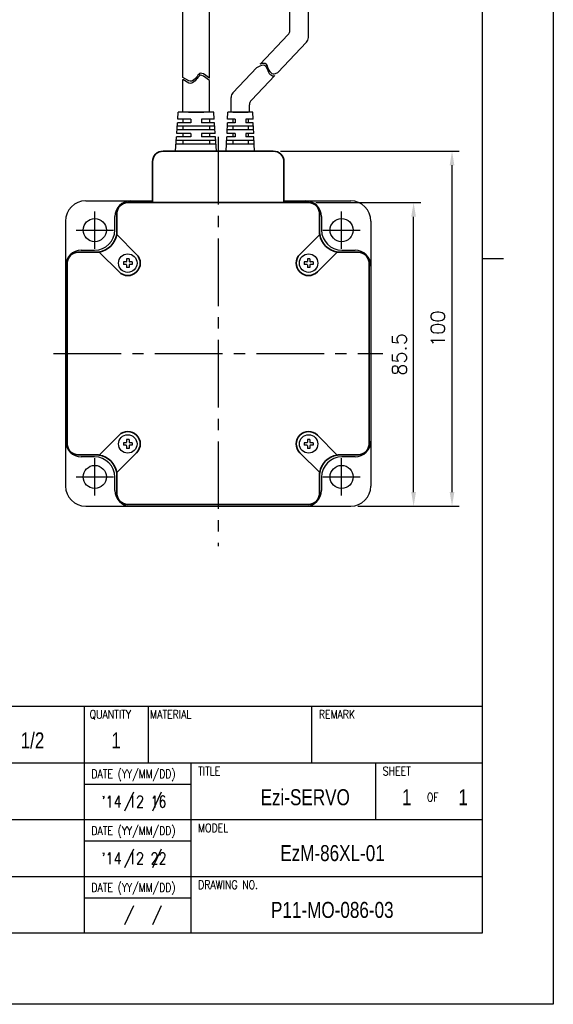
# Model space of a CAD drawing. Header units: millimetres. Extents: x 0 to 594, y 0 to 420.
# Tile 3 of 4: x 444 to 594, y 0 to 277. Entities that reach past the tile are written whole.
import ezdxf

# ---------------------------------------------------------------- set-up
doc = ezdxf.new("R2010")
doc.units = ezdxf.units.MM
doc.header["$PDSIZE"] = -1
doc.linetypes.add('CENTER2', pattern=[28.575, 19.05, -3.175, 3.175, -3.175])
doc.layers.add('SHEET', color=1, linetype='Continuous')
doc.layers.add('Visible (ISO)', color=7, linetype='Continuous', lineweight=35)
doc.styles.add('SHEET1', font='ROMANS.SHX', dxfattribs={"width": 0.8, "height": 3})
doc.styles.add('SHEET2', font='txt', dxfattribs={"width": 0.8, "height": 3})
doc.styles.get("Standard").update_dxf_attribs({"font": 'txt.shx', "bigfont": 'whgtxt.shx'})
doc.dimstyles.new('ISO-25', dxfattribs={"dimtxt": 2.5, "dimasz": 2.5, "dimexe": 1.25, "dimexo": 0.625, "dimtad": 1, "dimtxsty": 'Standard', "dimcen": 2.5, "dimadec": 0, "dimazin": 0, "dimtfac": 1, "dimtmove": 0, "dimatfit": 3, "dimfxl": 0, "dimarcsym": 0})

# ---------------------------------------------------------------- blocks, each defined once
blk = doc.blocks.new('*D8')
at = {"color": 8, "lineweight": -2}
for p, q in [((527.14, 225.75), (556.66, 225.75)), ((554.66, 144.25), (554.66, 221.75)), ((538.94, 140.25), (556.66, 140.25))]:
    blk.add_line(p, q, dxfattribs=at)
at = {"color": 8}
for points in [[(553.99, 221.75), (555.33, 221.75), (554.66, 225.75)], [(553.99, 144.25), (555.33, 144.25), (554.66, 140.25)]]:
    blk.add_solid(points, dxfattribs=at)
at = {"layer": 'Defpoints', "color": 0}
for p in [(525.14, 225.75), (554.66, 225.75), (536.94, 140.25)]:
    blk.add_point(p, dxfattribs=at)
at = {"color": 3, "insert": (550.66, 183), "char_height": 4, "attachment_point": 5, "rotation": 90}
blk.add_mtext('\\A1;85.5', dxfattribs=at)
blk = doc.blocks.new('*D9')
at = {"color": 8, "lineweight": -2}
for p, q in [((517.14, 240.25), (567.48, 240.25)), ((565.48, 144.25), (565.48, 236.25)), ((538.94, 140.25), (567.48, 140.25))]:
    blk.add_line(p, q, dxfattribs=at)
at = {"color": 8}
for points in [[(564.82, 236.25), (566.15, 236.25), (565.48, 240.25)], [(564.82, 144.25), (566.15, 144.25), (565.48, 140.25)]]:
    blk.add_solid(points, dxfattribs=at)
at = {"layer": 'Defpoints', "color": 0}
for p in [(515.14, 240.25), (565.48, 240.25), (536.94, 140.25)]:
    blk.add_point(p, dxfattribs=at)
at = {"color": 3, "insert": (561.48, 190.25), "char_height": 4, "attachment_point": 5, "rotation": 90}
blk.add_mtext('\\A1;100', dxfattribs=at)

msp = doc.modelspace()

# ---------------------------------------------------------------- linework, layer by layer
for p, q in [((489.6855, 260.9824), (489.6855, 298.8246)), ((497.1855, 260.7515), (497.1855, 298.8246)), ((519.8362, 274.3562), (519.8362, 282.9896)), ((525.0362, 272.2774), (525.0362, 282.9896)), ((519.285, 272.9774), (511.4833, 264.7791)), ((524.485, 270.8986), (516.4168, 262.4202)), ((510.5529, 263.8014), (503.7991, 256.7043)), ((491.4022, 260.0042), (489.6855, 260.9824)), ((493.4357, 260.9764), (493.1259, 260.6223)), ((493.68, 261.2936), (493.4357, 260.9764)), ((493.68, 260.7191), (493.4357, 260.4019)), ((493.914, 261.5995), (493.68, 261.2936)), ((493.914, 261.025), (493.68, 260.7191)), ((494.1487, 261.8671), (493.914, 261.5995)), ((494.1487, 261.2926), (493.914, 261.025)), ((494.3944, 262.0692), (494.1487, 261.8671)), ((494.3944, 261.4947), (494.1487, 261.2926)), ((494.6612, 262.1787), (494.3944, 262.0692)), ((494.6612, 261.6042), (494.3944, 261.4947)), ((495.0469, 262.156), (494.6612, 262.1787)), ((495.0469, 261.5816), (494.6612, 261.6042)), ((495.4561, 261.9782), (495.0469, 262.156)), ((495.4561, 261.4037), (495.0469, 261.5816)), ((497.1855, 260.7515), (495.4561, 261.9782)), ((497.1855, 260.177), (495.4561, 261.4037)), ((515.606, 261.5682), (508.9991, 254.6255)), ((491.4022, 259.4297), (489.6855, 260.4079)), ((489.6855, 251.2518), (489.6855, 260.4079)), ((491.7177, 259.9144), (491.4022, 260.0042)), ((491.7177, 259.3399), (491.4022, 259.4297)), ((492.0838, 259.9362), (491.7177, 259.9144)), ((492.0838, 259.3617), (491.7177, 259.3399)), ((492.4442, 260.0777), (492.0838, 259.9362)), ((492.4442, 259.5032), (492.0838, 259.3617)), ((492.7932, 260.3145), (492.4442, 260.0777)), ((492.7932, 259.7401), (492.4442, 259.5032)), ((493.1259, 260.6223), (492.7932, 260.3145)), ((493.1259, 260.0478), (492.7932, 259.7401)), ((493.4357, 260.4019), (493.1259, 260.0478)), ((497.1855, 251.2518), (497.1855, 260.177)), ((503.2479, 251.2518), (503.2479, 255.3255)), ((508.4479, 251.2518), (508.4479, 253.2467)), ((488.2554, 249.2518), (488.3917, 251.2518)), ((498.3917, 251.2518), (488.3917, 251.2518)), ((495.5855, 251.2518), (491.2855, 251.2518)), ((493.3917, 251.2518), (495.5855, 251.2518)), ((498.5281, 249.2518), (498.3917, 251.2518)), ((502.3008, 249.2518), (502.3917, 251.2518)), ((509.3917, 251.2518), (502.3917, 251.2518)), ((508.4479, 251.2518), (503.1597, 251.2518)), ((508.0417, 251.2518), (503.7417, 251.2518)), ((505.8479, 251.2518), (508.0417, 251.2518)), ((509.4826, 249.2518), (509.3917, 251.2518)), ((487.9826, 245.2518), (488.1872, 248.2518)), ((498.6644, 247.2518), (488.119, 247.2518)), ((491.9355, 248.2518), (488.1872, 248.2518)), ((491.9355, 249.2518), (488.2554, 249.2518)), ((489.6855, 249.2518), (489.6855, 248.2518)), ((489.6855, 247.2518), (489.6855, 246.2518)), ((491.9355, 248.2518), (489.7992, 248.2518)), ((491.9355, 249.2518), (489.8446, 249.2518)), ((491.9355, 249.2518), (491.9355, 248.2518)), ((498.5281, 249.2518), (494.9355, 249.2518)), ((494.9355, 249.2518), (494.9355, 248.2518)), ((498.5963, 248.2518), (494.9355, 248.2518)), ((497.1855, 249.2518), (497.1855, 248.2518)), ((497.1855, 247.2518), (497.1855, 246.2518)), ((498.8008, 245.2518), (498.5963, 248.2518)), ((502.119, 245.2518), (502.2554, 248.2518)), ((509.5735, 247.2518), (502.2099, 247.2518)), ((504.3917, 248.2518), (502.2554, 248.2518)), ((504.3917, 248.2518), (502.2554, 248.2518)), ((504.3917, 249.2518), (502.3008, 249.2518)), ((504.3917, 249.2518), (502.3008, 249.2518)), ((503.7417, 249.2518), (503.7417, 248.2518)), ((503.7417, 247.2518), (503.7417, 246.2518)), ((504.3917, 249.2518), (504.3917, 248.2518)), ((509.4826, 249.2518), (507.3917, 249.2518)), ((507.3917, 249.2518), (507.3917, 248.2518)), ((509.5281, 248.2518), (507.3917, 248.2518)), ((508.0417, 249.2518), (508.0417, 248.2518)), ((508.0417, 247.2518), (508.0417, 246.2518)), ((509.6644, 245.2518), (509.5281, 248.2518)), ((487.6417, 240.2518), (487.9144, 244.2518)), ((491.9355, 244.2518), (487.9144, 244.2518)), ((491.9355, 245.2518), (487.9826, 245.2518)), ((498.7326, 246.2518), (488.0508, 246.2518)), ((489.6855, 245.2518), (489.6855, 244.2518)), ((491.9355, 245.2518), (491.9355, 244.2518)), ((498.8008, 245.2518), (494.9355, 245.2518)), ((494.9355, 245.2518), (494.9355, 244.2518)), ((498.869, 244.2518), (494.9355, 244.2518)), ((497.1855, 245.2518), (497.1855, 244.2518)), ((499.1417, 240.2518), (498.869, 244.2518)), ((501.8917, 240.2518), (502.0735, 244.2518)), ((504.3917, 244.2518), (502.0735, 244.2518)), ((504.3917, 245.2518), (502.119, 245.2518)), ((509.619, 246.2518), (502.1644, 246.2518)), ((503.7417, 245.2518), (503.7417, 244.2518)), ((504.3917, 245.2518), (504.3917, 244.2518)), ((509.6644, 245.2518), (507.3917, 245.2518)), ((507.3917, 245.2518), (507.3917, 244.2518)), ((509.7099, 244.2518), (507.3917, 244.2518)), ((508.0417, 245.2518), (508.0417, 244.2518)), ((509.8917, 240.2518), (509.7099, 244.2518)), ((499.0054, 242.2518), (487.7781, 242.2518)), ((498.9372, 243.2518), (487.8463, 243.2518)), ((489.6855, 243.2518), (489.6855, 242.2518)), ((497.1855, 243.2518), (497.1855, 242.2518)), ((509.8008, 242.2518), (501.9826, 242.2518)), ((509.7554, 243.2518), (502.0281, 243.2518)), ((503.7417, 243.2518), (503.7417, 242.2518)), ((508.0417, 243.2518), (508.0417, 242.2518)), ((499.1417, 240.2518), (487.6417, 240.2518)), ((498.5782, 240.2518), (490.5782, 240.2518)), ((509.8917, 240.2518), (501.8917, 240.2518)), ((462.3417, 226.2518), (481.1417, 226.2518)), ((518.1417, 226.2518), (536.9417, 226.2518)), ((456.6417, 220.5518), (456.6417, 145.9518)), ((470.5417, 218.0518), (470.5417, 221.8018)), ((528.7417, 221.8018), (528.7417, 218.0518)), ((542.6417, 220.5518), (542.6417, 145.9518)), ((461.0917, 212.3518), (464.8417, 212.3518)), ((534.4417, 212.3518), (538.1917, 212.3518)), ((464.8417, 154.1518), (461.0917, 154.1518)), ((538.1917, 154.1518), (534.4417, 154.1518)), ((470.5417, 144.7018), (470.5417, 148.4518)), ((528.7417, 148.4518), (528.7417, 144.7018)), ((462.3417, 140.2518), (536.9417, 140.2518))]:
    msp.add_line(p, q)
at = {"color": 0}
for p, q in [((510.5529, 263.8014), (511.4152, 264.2678)), ((511.4152, 264.2678), (511.8798, 264.4401)), ((511.4833, 264.7791), (511.5638, 264.8227)), ((511.5034, 264.8003), (512.0285, 264.995)), ((511.8798, 264.4401), (512.3211, 264.5059)), ((512.0285, 264.995), (512.4698, 265.0609)), ((512.3211, 264.5059), (512.6995, 264.428)), ((512.4698, 265.0609), (512.8482, 264.9829)), ((512.6995, 264.428), (512.9288, 264.2532)), ((512.8482, 264.9829), (513.0775, 264.8081)), ((512.9288, 264.2532), (513.1139, 263.9944)), ((513.0775, 264.8081), (513.2626, 264.5493)), ((513.1139, 263.9944), (513.2713, 263.6752)), ((513.2626, 264.5493), (513.42, 264.2301)), ((513.2713, 263.6752), (513.4182, 263.3191)), ((513.42, 264.2301), (513.5668, 263.874)), ((513.5668, 263.874), (513.7207, 263.5044)), ((513.7207, 263.5044), (513.9284, 263.0821)), ((513.4182, 263.3191), (513.572, 262.9495)), ((513.572, 262.9495), (513.7797, 262.5272)), ((513.7797, 262.5272), (514.0213, 262.1439)), ((513.9284, 263.0821), (514.17, 262.6988)), ((514.0213, 262.1439), (514.2971, 261.8248)), ((514.17, 262.6988), (514.4458, 262.3797)), ((514.2971, 261.8248), (514.6087, 261.5948)), ((514.4458, 262.3797), (514.7573, 262.1497)), ((514.6087, 261.5948), (514.9566, 261.479)), ((514.7573, 262.1497), (515.1053, 262.0339)), ((514.9566, 261.479), (515.2847, 261.4841)), ((515.1053, 262.0339), (515.4334, 262.039)), ((515.2847, 261.4841), (515.6249, 261.5732)), ((515.4334, 262.039), (515.7736, 262.1281)), ((515.7736, 262.1281), (516.4168, 262.4202))]:
    msp.add_line(p, q, dxfattribs=at)
at = {"lineweight": 35}
for p, q in [((491.2855, 251.2518), (493.3917, 251.2518)), ((503.7417, 251.2518), (505.8479, 251.2518)), ((489.499, 240.2518), (497.372, 240.2518)), ((490.6417, 240.2518), (498.5147, 240.2518)), ((500.7687, 240.2518), (498.5147, 240.2518)), ((501.9552, 240.2518), (509.8282, 240.2518))]:
    msp.add_line(p, q, dxfattribs=at)
at = {"color": 1, "linetype": 'CENTER2'}
for p, q in [((499.6417, 244.2518), (499.6417, 128.9645)), ((464.8917, 212.7518), (464.8917, 223.2518)), ((534.3917, 212.7518), (534.3917, 223.2518)), ((459.6417, 218.0018), (470.1417, 218.0018)), ((529.1417, 218.0018), (539.6417, 218.0018)), ((453.2402, 183.2518), (546.0432, 183.2518)), ((464.8917, 143.2518), (464.8917, 153.7518)), ((534.3917, 143.2518), (534.3917, 153.7518)), ((459.6417, 148.5018), (470.1417, 148.5018)), ((529.1417, 148.5018), (539.6417, 148.5018))]:
    msp.add_line(p, q, dxfattribs=at)
at = {"linetype": 'Continuous'}
for p, q in [((472.9359, 209.0577), (472.9359, 208.3577)), ((473.6859, 209.0577), (472.9359, 209.0577)), ((473.6859, 208.3577), (472.9359, 208.3577)), ((474.5359, 209.9577), (473.8359, 209.9577)), ((473.8359, 209.9577), (473.8359, 209.2077)), ((473.8359, 208.2077), (473.8359, 207.4577)), ((474.5359, 209.9577), (474.5359, 209.2077)), ((474.5359, 208.2077), (474.5359, 207.4577)), ((475.4359, 209.0577), (474.6859, 209.0577)), ((475.4359, 208.3577), (474.6859, 208.3577)), ((475.4359, 209.0577), (475.4359, 208.3577)), ((523.8476, 209.0577), (523.8476, 208.3577)), ((524.5976, 209.0577), (523.8476, 209.0577)), ((524.5976, 208.3577), (523.8476, 208.3577)), ((525.4476, 209.9577), (524.7476, 209.9577)), ((524.7476, 209.9577), (524.7476, 209.2077)), ((524.7476, 208.2077), (524.7476, 207.4577)), ((525.4476, 209.9577), (525.4476, 209.2077)), ((525.4476, 208.2077), (525.4476, 207.4577)), ((526.3476, 209.0577), (525.5976, 209.0577)), ((526.3476, 208.3577), (525.5976, 208.3577)), ((526.3476, 209.0577), (526.3476, 208.3577)), ((474.5359, 207.4577), (473.8359, 207.4577)), ((525.4476, 207.4577), (524.7476, 207.4577)), ((472.9359, 158.146), (472.9359, 157.446)), ((473.6859, 158.146), (472.9359, 158.146)), ((474.5359, 159.046), (473.8359, 159.046)), ((473.8359, 159.046), (473.8359, 158.296)), ((474.5359, 159.046), (474.5359, 158.296)), ((475.4359, 158.146), (474.6859, 158.146)), ((475.4359, 158.146), (475.4359, 157.446)), ((523.8476, 158.146), (523.8476, 157.446)), ((524.5976, 158.146), (523.8476, 158.146)), ((525.4476, 159.046), (524.7476, 159.046)), ((524.7476, 159.046), (524.7476, 158.296)), ((525.4476, 159.046), (525.4476, 158.296)), ((526.3476, 158.146), (525.5976, 158.146)), ((526.3476, 158.146), (526.3476, 157.446)), ((473.6859, 157.446), (472.9359, 157.446)), ((473.8359, 157.296), (473.8359, 156.546)), ((474.5359, 156.546), (473.8359, 156.546)), ((474.5359, 157.296), (474.5359, 156.546)), ((475.4359, 157.446), (474.6859, 157.446)), ((524.5976, 157.446), (523.8476, 157.446)), ((524.7476, 157.296), (524.7476, 156.546)), ((525.4476, 156.546), (524.7476, 156.546)), ((525.4476, 157.296), (525.4476, 156.546)), ((526.3476, 157.446), (525.5976, 157.446))]:
    msp.add_line(p, q, dxfattribs=at)
at = {"color": 4}
msp.add_line((574, 210), (580, 210), dxfattribs=at)
at = {"color": 6}
msp.add_lwpolyline([(0, 420), (594, 420), (594, 0), (0, 0)], close=True, dxfattribs=at)
at = {"color": 4}
msp.add_lwpolyline([(20, 400), (574, 400), (574, 20), (20, 20)], close=True, dxfattribs=at)
for centre, radius in [((464.8917, 218.0018), 3.25), ((534.3917, 218.0018), 3.25), ((474.1859, 208.7077), 2.6), ((525.0976, 208.7077), 2.6), ((474.1859, 157.796), 2.6), ((525.0976, 157.796), 2.6), ((464.8917, 148.5018), 3.25), ((534.3917, 148.5018), 3.25)]:
    msp.add_circle(centre, radius)
for centre, radius, start, end in [((517.8362, 274.3562), 2, 316.419966, 360), ((523.0362, 272.2774), 2, 316.419966, 0), ((505.2479, 255.3255), 2, 136.419966, 180), ((510.4479, 253.2467), 2, 136.419966, 180), ((462.3417, 220.5518), 5.7, 90, 180), ((474.9917, 221.8018), 4.45, 90, 180), ((524.2917, 221.8018), 4.45, 0, 90), ((536.9417, 220.5518), 5.7, 0, 90), ((464.8417, 218.0518), 5.7, 270, 0), ((534.4417, 218.0518), 5.7, 180, 270), ((461.0917, 207.9018), 4.45, 90, 180), ((538.1917, 207.9018), 4.45, 0, 90), ((461.0917, 158.6018), 4.45, 180, 270), ((538.1917, 158.6018), 4.45, 270, 0), ((464.8417, 148.4518), 5.7, 0, 90), ((534.4417, 148.4518), 5.7, 90, 180), ((462.3417, 145.9518), 5.7, 180, 270), ((474.9917, 144.7018), 4.45, 180, 270), ((524.2917, 144.7018), 4.45, 270, 0), ((536.9417, 145.9518), 5.7, 270, 0)]:
    msp.add_arc(centre, radius, start, end)
at = {"linetype": 'Continuous'}
for centre, start, end in [((473.6859, 209.2077), 269.999999, 0.000009), ((473.6859, 208.2077), 359.999995, 89.999997), ((474.6859, 209.2077), 180, 270.000003), ((474.6859, 208.2077), 89.999997, 180), ((524.5976, 209.2077), 269.999999, 0.000009), ((524.5976, 208.2077), 359.999995, 89.999997), ((525.5976, 209.2077), 180, 270.000003), ((525.5976, 208.2077), 89.999997, 180), ((473.6859, 158.296), 269.999999, 0.000009), ((474.6859, 158.296), 180, 270.000003), ((524.5976, 158.296), 269.999999, 0.000009), ((525.5976, 158.296), 180, 270.000003), ((473.6859, 157.296), 359.999995, 89.999997), ((474.6859, 157.296), 89.999997, 180), ((524.5976, 157.296), 359.999995, 89.999997), ((525.5976, 157.296), 89.999997, 180)]:
    msp.add_arc(centre, 0.15, start, end, dxfattribs=at)
at = {"layer": 'SHEET', "color": 7}
msp.add_line((318, 84), (574, 84), dxfattribs=at)
at = {"layer": 'SHEET'}
for p, q in [((462, 20), (462, 84)), ((480, 68), (480, 84)), ((526, 68), (526, 84)), ((408, 68), (574, 68)), ((492, 20), (492, 68)), ((544, 52), (544, 68)), ((462, 62), (492, 62)), ((475.7601, 59.723), (473.2579, 54.4078)), ((483.5984, 59.7148), (481.0961, 54.3996)), ((408, 52), (574, 52)), ((462, 46), (492, 46)), ((475.7601, 43.723), (473.2579, 38.4078)), ((483.5984, 43.7148), (481.0961, 38.3996)), ((318, 36), (574, 36)), ((462, 30), (492, 30)), ((475.7601, 27.723), (473.2579, 22.4078)), ((483.5984, 27.7148), (481.0961, 22.3996))]:
    msp.add_line(p, q, dxfattribs=at)
at = {"layer": 'Visible (ISO)'}
for p, q in [((515.1417, 240.2518), (484.1417, 240.2518)), ((481.1417, 237.2518), (481.1417, 225.7518)), ((518.1417, 225.7518), (518.1417, 237.2518)), ((525.1417, 225.7518), (474.1417, 225.7518)), ((471.1417, 222.7518), (471.1417, 217.7518)), ((528.1417, 217.7518), (528.1417, 222.7518)), ((471.0626, 216.7807), (476.6607, 211.1825)), ((522.6227, 211.1825), (528.2208, 216.7807)), ((465.1417, 211.7518), (460.1417, 211.7518)), ((471.711, 206.2328), (466.1129, 211.8309)), ((533.1706, 211.8309), (527.5724, 206.2328)), ((539.1417, 211.7518), (534.1417, 211.7518)), ((457.1417, 208.7518), (457.1417, 157.7518)), ((542.1417, 157.7518), (542.1417, 208.7518)), ((471.711, 160.2709), (466.1129, 154.6727)), ((527.5724, 160.2709), (533.1706, 154.6727)), ((471.0626, 149.723), (476.6607, 155.3211)), ((528.2208, 149.723), (522.6227, 155.3211)), ((460.1417, 154.7518), (460.8911, 154.7518)), ((465.1417, 154.7518), (460.8911, 154.7518)), ((534.1417, 154.7518), (539.1417, 154.7518)), ((471.1417, 144.1427), (471.1417, 148.7518)), ((528.1417, 143.7518), (528.1417, 148.7518)), ((471.1417, 144.1427), (471.1417, 143.7518)), ((474.1417, 140.7518), (525.1417, 140.7518))]:
    msp.add_line(p, q, dxfattribs=at)
for centre, radius, start, end in [((484.1417, 237.2518), 3, 90, 180), ((515.1417, 237.2518), 3, 0, 90), ((474.1417, 222.7518), 3, 90, 180), ((525.1417, 222.7518), 3, 0, 90), ((465.1417, 217.7518), 6, 279.314665, 350.685335), ((465.1417, 217.7518), 6, 350.685335, 0), ((534.1417, 217.7518), 6, 180, 189.314665), ((534.1417, 217.7518), 6, 189.314665, 260.685335), ((460.1417, 208.7518), 3, 90, 180), ((465.1417, 217.7518), 6, 270, 279.314665), ((474.1859, 208.7077), 3.5, 225, 45), ((525.0976, 208.7077), 3.5, 135, 315), ((534.1417, 217.7518), 6, 260.685335, 270), ((539.1417, 208.7518), 3, 0, 90), ((474.1859, 157.796), 3.5, 315, 135), ((525.0976, 157.796), 3.5, 45, 225), ((460.1417, 157.7518), 3, 180, 270), ((539.1417, 157.7518), 3, 270, 0), ((465.1417, 148.7518), 6, 80.685335, 90), ((465.1417, 148.7518), 6, 9.314665, 80.685335), ((534.1417, 148.7518), 6, 99.314665, 170.685335), ((534.1417, 148.7518), 6, 90, 99.314665), ((465.1417, 148.7518), 6, 0, 9.314665), ((534.1417, 148.7518), 6, 170.685335, 180), ((474.1417, 143.7518), 3, 180, 270), ((525.1417, 143.7518), 3, 270, 0)]:
    msp.add_arc(centre, radius, start, end, dxfattribs=at)

# ---------------------------------------------------------------- texts
at = {"layer": 'SHEET', "style": 'SHEET1', "width": 0.8}
for s, p in [('QUANTITY', (463.4591, 80.4604)), ('MATERIAL', (480.4793, 80.4604)), ('REMARK', (527.9793, 80.4604)), ('TITLE', (493.9793, 64.4604)), ('SHEET', (545.9793, 64.4604)), ('DATE (YY/MM/DD)', (463.9277, 63.6818)), ('OF', (558.4154, 57.1091)), ('DATE (YY/MM/DD)', (463.9277, 47.6818)), ('MODEL', (493.9793, 48.4604)), ('DATE (YY/MM/DD)', (463.9277, 31.6818)), ('DRAWING NO.', (493.9793, 32.4604))]:
    msp.add_text(s, height=2.4, dxfattribs=at).set_placement(p)
at = {"layer": 'SHEET', "color": 7, "style": 'SHEET2', "width": 0.8}
for s, p in [('1/2', (443.9918, 72.0681)), ('1', (469.5531, 72.0681)), ('Ezi-SERVO', (511.5676, 56.0681)), ('1', (551.3623, 56.0681)), ('1', (567.2783, 56.0681)), ('EzM-86XL-01', (517.1057, 40.3335)), ('P11-MO-086-03', (514.5135, 24.3335))]:
    msp.add_text(s, height=4.5, dxfattribs=at).set_placement(p)
at = {"layer": 'SHEET', "color": 3, "style": 'SHEET1', "width": 0.8}
for s, p in [("'14 12 16", (466.7638, 55.4207)), ("'14 12 22", (466.7638, 39.4207))]:
    msp.add_text(s, height=3.3, dxfattribs=at).set_placement(p)

# ---------------------------------------------------------------- dimensions: what is measured, and where the dimension line sits
for base, p2, picture, middle in [((565.4848, 240.2518), (515.1417, 240.2518), '*D9', (565.4848, 190.2518)), ((554.6603, 225.7518), (525.1417, 225.7518), '*D8', (554.6603, 183.0018))]:
    dim = msp.add_linear_dim(base=base, p1=(536.9417, 140.2518), p2=p2, angle=90, dimstyle='ISO-25', override={"dimscale": 2, "dimtxt": 2, "dimasz": 2, "dimexe": 1, "dimexo": 1, "dimgap": 1, "dimdec": 3, "dimzin": 9, "dimdsep": 46, "dimcen": 0, "dimclrd": 8, "dimclre": 8, "dimclrt": 3, "dimadec": 3, "dimazin": 2, "dimtol": 0, "dimlim": 0, "dimtp": 1, "dimtm": 1, "dimtdec": 3, "dimfxl": 0.6, "dimtolj": 1, "dimtzin": 9, "dimarcsym": 1})
    dim.commit()
    dim.dimension.update_dxf_attribs({"geometry": picture, "text_midpoint": middle, "dimtype": 160})

doc.saveas('drawing.dxf')
